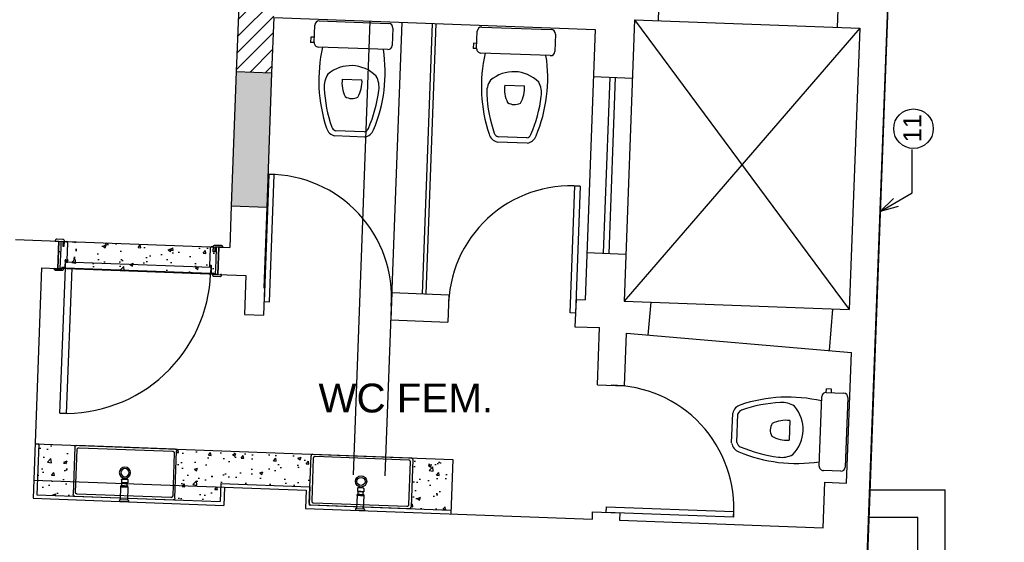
# Model space of a CAD drawing. Header units: inches. Extents: x 276 to 434, y 139 to 224.
# Tile 27 of 48: x 392.04 to 397.46, y 143.85 to 146.73. Entities that reach past the tile are written whole.
import ezdxf

# ---------------------------------------------------------------- set-up
doc = ezdxf.new("R2010")
doc.units = ezdxf.units.IN
doc.header["$MEASUREMENT"] = 0
doc.linetypes.add('DASHDOT2', pattern=[0.5, 0.25, -0.125, 0, -0.125])
doc.linetypes.add('DASHED2', pattern=[0.375, 0.25, -0.125])
for name, color, linetype in [('TJ-CONSTRUIR', 12, 'Continuous'), ('TJ-ESQUADRIA2', 2, 'Continuous'), ('TJ-ESQUADRIAS', 2, 'Continuous'), ('TJ-GRANITOCORTE', 3, 'Continuous'), ('TJ-GRANITOVISTA', 2, 'Continuous'), ('TJ-HACHURA', 8, 'Continuous'), ('TJ-LOUCA', 2, 'Continuous'), ('TJ-MOBILIARIOHIDRO', 2, 'Continuous'), ('TJ-PAREDE', 5, 'Continuous'), ('TJ-PAREDECORTE', 5, 'Continuous'), ('TJ-PAREDEMURO', 4, 'Continuous'), ('TJ-PILARES', 6, 'Continuous'), ('TJ-PISO', 1, 'Continuous'), ('TJ-PROJECAO-VIGA', 9, 'DASHDOT2'), ('TJ-PROJECAOACIMA', 1, 'DASHDOT2'), ('TJ-TEXTO01', 1, 'Continuous'), ('TJ-TEXTO01 1PARA100', 1, 'Continuous'), ('TJ-TEXTO03 1PARA100', 3, 'Continuous')]:
    doc.layers.add(name, color=color, linetype=linetype)
doc.styles.add('ARIAL', font='arial.ttf')
doc.styles.add('Arial Narrow', font='txt', dxfattribs={"height": 0.25})
doc.styles.add('AVANT', font='txt')
doc.dimstyles.new('1_25', dxfattribs={"dimscale": 0, "dimtxt": 0.05, "dimasz": 0.025, "dimexe": 0.1, "dimexo": 0.15, "dimgap": 0.025, "dimtad": 1, "dimlfac": 0.5, "dimzin": 4, "dimdsep": 46, "dimtxsty": 'AVANT', "dimblk": 'OBLIQUE', "dimcen": 0.09, "dimse1": 1, "dimse2": 1, "dimclrd": 256, "dimclre": 256, "dimclrt": 256, "dimaunit": 1, "dimadec": 0, "dimazin": 0, "dimtfac": 1, "dimtmove": 2, "dimatfit": 3, "dimldrblk": 'OPEN30', "dimfxl": 1, "dimtolj": 1, "dimtzin": 0, "dimlwd": -1, "dimarcsym": 0})
pattern_1 = [(50, (0, 0), (0.179315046, -0.015688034), [0.01875, -0.20625]), (355, (0, 0), (-0.03468783, 0.18804803), [0.015, -0.165]), (100.451444, (0.01494, -0.0013), (0.14462721, 0.17236), [0.01593505, -0.17528553]), (46.1842, (0, 0.05), (0.26681033, -0.04137982), [0.028125, -0.309375]), (96.635635, (0.02223, 0.04655), (0.23366549, 0.24352965), [0.02390259, -0.26292844]), (351.184164, (0, 0.05), (0.23366549, 0.24352965), [0.0225, -0.2475]), (21, (0.025, 0.0375), (0.149226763, -0.100654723), [0.01875, -0.20625]), (326, (0.025, 0.0375), (0.06082883, 0.18128751), [0.015, -0.165]), (71.451445, (0.03744, 0.02911), (0.210055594, 0.08063279), [0.01593505, -0.17528553]), (37.5, (0, 0), (0.003039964, 0.083223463), [0, -0.163, 0, -0.1675, 0, -0.165625]), (7.5, (0, 0), (0.065767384, 0.098602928), [0, -0.0955, 0, -0.15925, 0, -0.063125]), (327.5, (-0.05575, 0), (0.133455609, -0.005638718), [0, -0.0625, 0, -0.195, 0, -0.25875]), (317.5, (-0.08075, 0), (0.145796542, 0.025026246), [0, -0.08125, 0, -0.1295, 0, -0.18375])]

# ---------------------------------------------------------------- blocks, each defined once
blk = doc.blocks.new('Vaso-p01')
at = {"color": 2}
for p, q in [((-0.162, 0), (0.162, 0)), ((-0.1822, -0.1012), (-0.1822, -0.0203)), ((0.1823, -0.0203), (0.1823, -0.1012)), ((-0.1822, -0.077), (-0.1984, -0.077)), ((-0.1984, -0.077), (-0.1984, -0.1012)), ((-0.1822, -0.1012), (-0.1984, -0.1012)), ((0.162, -0.1215), (-0.162, -0.1215)), ((0.0696, -0.5331), (-0.0696, -0.5331)), ((0.0667, -0.5088), (-0.0667, -0.5088))]:
    blk.add_line(p, q, dxfattribs=at)
at = {"color": 1}
blk.add_line((-0.0446, -0.2666), (0.0468, -0.2666), dxfattribs=at)
at = {"color": 2}
for centre, radius, start, end in [((-0.162, -0.0203), 0.0203, 90, 180), ((0.162, -0.0203), 0.0203, 0, 90), ((-0.162, -0.1012), 0.0203, 180, 270), ((0.5429, -0.2525), 0.6971, 169.1709, 200.5902), ((-0.5429, -0.2525), 0.6971, 339.4098, 10.8291), ((0.162, -0.1012), 0.0203, 270, 0), ((0, -0.3672), 0.1647, 46.9385, 133.0615), ((-0.0292, -0.3001), 0.0988, 147.4418, 187.6795), ((0.0292, -0.3001), 0.0988, 352.3205, 32.5582), ((0.5429, -0.2525), 0.6728, 185.1838, 200.8893), ((-0.5429, -0.2525), 0.6728, 339.1107, 354.8162), ((-0.0589, -0.4806), 0.0536, 198.539, 258.4599), ((-0.0589, -0.4806), 0.0293, 203.7143, 254.3649), ((0.0589, -0.4806), 0.0293, 285.6351, 336.2857), ((0.0589, -0.4806), 0.0536, 281.5401, 341.461)]:
    blk.add_arc(centre, radius, start, end, dxfattribs=at)
at = {"color": 1}
for centre, radius, start, end in [((0.09, -0.2818), 0.1355, 173.5588, 209.061), ((-0.0878, -0.2818), 0.1355, 330.939, 6.4412), ((0.0011, -0.2978), 0.0579, 239.3297, 300.6703)]:
    blk.add_arc(centre, radius, start, end, dxfattribs=at)
blk = doc.blocks.new('CUBA-RETANGULAR')
at = {"layer": 'TJ-MOBILIARIOHIDRO'}
for p, q in [((-0.28, -0.131), (-0.28, 0.131)), ((-0.271, 0.14), (0.271, 0.14)), ((-0.2675, 0.1175), (-0.2675, -0.1175)), ((0.2575, 0.1275), (-0.2575, 0.1275)), ((0.2675, -0.1175), (0.2675, 0.1175)), ((0.28, 0.131), (0.28, -0.131)), ((0.271, -0.14), (-0.271, -0.14)), ((-0.2575, -0.1275), (0.2575, -0.1275))]:
    blk.add_line(p, q, dxfattribs=at)
for points in [[(-0.2575, 0.1275, 0), (-0.2585, 0.1275, 0), (-0.2595, 0.1273, 0), (-0.2604, 0.1271, 0), (-0.2614, 0.1268, 0), (-0.2622, 0.1263, 0), (-0.2631, 0.1258, 0), (-0.2639, 0.1253, 0), (-0.2646, 0.1246, 0), (-0.2653, 0.1239, 0), (-0.2658, 0.1231, 0), (-0.2663, 0.1222, 0), (-0.2668, 0.1214, 0), (-0.2671, 0.1204, 0), (-0.2673, 0.1195, 0), (-0.2675, 0.1185, 0), (-0.2675, 0.1175, 0)], [(0.2675, 0.1175, 0), (0.2675, 0.1185, 0), (0.2673, 0.1195, 0), (0.2671, 0.1204, 0), (0.2668, 0.1214, 0), (0.2663, 0.1222, 0), (0.2658, 0.1231, 0), (0.2653, 0.1239, 0), (0.2646, 0.1246, 0), (0.2639, 0.1253, 0), (0.2631, 0.1258, 0), (0.2622, 0.1263, 0), (0.2614, 0.1268, 0), (0.2604, 0.1271, 0), (0.2595, 0.1273, 0), (0.2585, 0.1275, 0), (0.2575, 0.1275, 0)], [(-0.2675, -0.1175, 0), (-0.2675, -0.1185, 0), (-0.2673, -0.1195, 0), (-0.2671, -0.1204, 0), (-0.2668, -0.1214, 0), (-0.2663, -0.1222, 0), (-0.2658, -0.1231, 0), (-0.2653, -0.1239, 0), (-0.2646, -0.1246, 0), (-0.2639, -0.1253, 0), (-0.2631, -0.1258, 0), (-0.2622, -0.1263, 0), (-0.2614, -0.1268, 0), (-0.2604, -0.1271, 0), (-0.2595, -0.1273, 0), (-0.2585, -0.1275, 0), (-0.2575, -0.1275, 0)], [(0.2575, -0.1275, 0), (0.2585, -0.1275, 0), (0.2595, -0.1273, 0), (0.2604, -0.1271, 0), (0.2614, -0.1268, 0), (0.2622, -0.1263, 0), (0.2631, -0.1258, 0), (0.2639, -0.1253, 0), (0.2646, -0.1246, 0), (0.2653, -0.1239, 0), (0.2658, -0.1231, 0), (0.2663, -0.1222, 0), (0.2668, -0.1214, 0), (0.2671, -0.1204, 0), (0.2673, -0.1195, 0), (0.2675, -0.1185, 0), (0.2675, -0.1175, 0)]]:
    blk.add_polyline3d(points, dxfattribs=at)
at = {"layer": 'TJ-MOBILIARIOHIDRO', "color": 1}
for radius in [0.031, 0.0225]:
    blk.add_circle((0, 0), radius, dxfattribs=at)
at = {"layer": 'TJ-MOBILIARIOHIDRO'}
for centre, start, end in [((-0.271, 0.131), 90, 180), ((0.271, 0.131), 0, 90), ((-0.271, -0.131), 180, 270), ((0.271, -0.131), 270, 0)]:
    blk.add_arc(centre, 0.009, start, end, dxfattribs=at)
blk = doc.blocks.new('TORNEIRA-PAREDE-DECA')
at = {"layer": 'TJ-MOBILIARIOHIDRO'}
for p, q in [((0.025, 0), (-0.025, 0)), ((-0.025, -0.0067), (-0.025, 0)), ((0.025, -0.0067), (0.025, 0)), ((-0.0193, -0.0097), (-0.022, -0.0097)), ((-0.0194, -0.0097), (-0.0194, -0.0816)), ((0.022, -0.0097), (-0.0193, -0.0097)), ((0.0194, -0.0816), (0.0194, -0.0097)), ((-0.0194, -0.0816), (-0.0193, -0.0816)), ((-0.0194, -0.0816), (-0.0194, -0.0865)), ((-0.0194, -0.0816), (0, -0.0816)), ((-0.0194, -0.0865), (-0.0194, -0.0865)), ((-0.0183, -0.0876), (-0.0194, -0.0865)), ((-0.0193, -0.0816), (-0.0193, -0.0865)), ((-0.0183, -0.0876), (0.0161, -0.0876)), ((-0.0154, -0.1039), (-0.0175, -0.1039)), ((-0.0175, -0.1221), (-0.0175, -0.1039)), ((-0.0156, -0.1039), (-0.0136, -0.1039)), ((0.0175, -0.1039), (-0.0154, -0.1039)), ((-0.0149, -0.0816), (-0.0125, -0.0816)), ((-0.0149, -0.0816), (-0.0149, -0.0866)), ((-0.0125, -0.0866), (-0.0149, -0.0866)), ((-0.0142, -0.0886), (-0.0142, -0.1039)), ((-0.0135, -0.1039), (-0.0136, -0.1039)), ((-0.0135, -0.1039), (-0.0001, -0.1039)), ((-0.0125, -0.0816), (-0.0125, -0.0866)), ((-0.0017, -0.0816), (0.0017, -0.0816)), ((-0.0017, -0.0816), (-0.0017, -0.0866)), ((0.0017, -0.0866), (-0.0017, -0.0866)), ((0, -0.1039), (-0.0001, -0.1039)), ((0, -0.0816), (0.0194, -0.0816)), ((0.0001, -0.1039), (0, -0.1039)), ((0.0001, -0.1039), (0.0135, -0.1039)), ((0.0017, -0.0816), (0.0017, -0.0866)), ((0.0125, -0.0816), (0.0148, -0.0816)), ((0.0125, -0.0816), (0.0125, -0.0866)), ((0.0125, -0.0866), (0.0148, -0.0866)), ((0.0136, -0.1039), (0.0135, -0.1039)), ((0.0136, -0.1039), (0.0137, -0.1039)), ((0.0137, -0.1039), (0.0156, -0.1039)), ((0.0142, -0.0886), (0.0142, -0.1039)), ((0.0148, -0.0816), (0.0148, -0.0866)), ((0.0161, -0.0876), (0.0184, -0.0876)), ((0.0175, -0.1221), (0.0175, -0.1039)), ((0.0184, -0.0876), (0.0194, -0.0866)), ((0.0193, -0.0816), (0.0194, -0.0816)), ((0.0193, -0.0816), (0.0193, -0.0866)), ((0.0193, -0.0866), (0.0194, -0.0866)), ((0.0194, -0.0816), (0.0194, -0.0866)), ((-0.0137, -0.1241), (-0.0156, -0.1241))]:
    blk.add_line(p, q, dxfattribs=at)
for points in [[(-0.0149, -0.0866), (-0.015, -0.0867), (-0.0152, -0.0868), (-0.0153, -0.0869), (-0.0154, -0.0869), (-0.0155, -0.087), (-0.0156, -0.087), (-0.0157, -0.0871), (-0.0158, -0.0872), (-0.016, -0.0872), (-0.0161, -0.0873), (-0.0163, -0.0873), (-0.0164, -0.0874), (-0.0165, -0.0874), (-0.0167, -0.0874), (-0.0168, -0.0874), (-0.017, -0.0874), (-0.0171, -0.0875), (-0.0172, -0.0874), (-0.0174, -0.0874), (-0.0175, -0.0874), (-0.0177, -0.0874), (-0.0178, -0.0874), (-0.018, -0.0873), (-0.0181, -0.0873), (-0.0183, -0.0872), (-0.0184, -0.0871), (-0.0186, -0.0871), (-0.0187, -0.087), (-0.0189, -0.0869), (-0.019, -0.0868), (-0.0192, -0.0867), (-0.0193, -0.0865)], [(-0.0017, -0.0866), (-0.0021, -0.0867), (-0.0025, -0.0868), (-0.0029, -0.0869), (-0.0033, -0.087), (-0.0036, -0.0871), (-0.004, -0.0872), (-0.0044, -0.0873), (-0.0048, -0.0873), (-0.0051, -0.0874), (-0.0055, -0.0874), (-0.0059, -0.0874), (-0.0062, -0.0875), (-0.0066, -0.0875), (-0.007, -0.0875), (-0.0073, -0.0875), (-0.0077, -0.0875), (-0.0081, -0.0875), (-0.0084, -0.0874), (-0.0088, -0.0874), (-0.0092, -0.0873), (-0.0095, -0.0873), (-0.0099, -0.0872), (-0.0103, -0.0872), (-0.0106, -0.0871), (-0.011, -0.087), (-0.0114, -0.0869), (-0.0117, -0.0868), (-0.0121, -0.0867), (-0.0125, -0.0866)], [(0.0017, -0.0866), (0.0021, -0.0867), (0.0025, -0.0868), (0.0028, -0.0869), (0.0032, -0.087), (0.0036, -0.0871), (0.004, -0.0872), (0.0044, -0.0873), (0.0047, -0.0873), (0.0051, -0.0874), (0.0055, -0.0874), (0.0058, -0.0874), (0.0062, -0.0875), (0.0066, -0.0875), (0.0069, -0.0875), (0.0073, -0.0875), (0.0076, -0.0875), (0.008, -0.0875), (0.0084, -0.0874), (0.0087, -0.0874), (0.0091, -0.0874), (0.0095, -0.0873), (0.0098, -0.0872), (0.0102, -0.0872), (0.0106, -0.0871), (0.0109, -0.087), (0.0113, -0.0869), (0.0117, -0.0868), (0.0121, -0.0867), (0.0125, -0.0866)], [(0.0163, -0.0874), (0.0161, -0.0874), (0.016, -0.0873), (0.0159, -0.0873), (0.0157, -0.0872), (0.0156, -0.0871), (0.0155, -0.0871), (0.0154, -0.087), (0.0153, -0.087), (0.0152, -0.0869), (0.0151, -0.0868), (0.0149, -0.0867), (0.0148, -0.0866)], [(0.0163, -0.0874), (0.0164, -0.0874), (0.0166, -0.0875), (0.0167, -0.0875), (0.0168, -0.0875), (0.017, -0.0875), (0.0171, -0.0875), (0.0173, -0.0875), (0.0174, -0.0875), (0.0176, -0.0875), (0.0177, -0.0874), (0.0178, -0.0874), (0.018, -0.0874), (0.0181, -0.0873), (0.0182, -0.0873), (0.0183, -0.0872), (0.0184, -0.0872), (0.0185, -0.0871), (0.0186, -0.0871), (0.0187, -0.087), (0.0188, -0.0869), (0.019, -0.0868), (0.0192, -0.0867), (0.0193, -0.0866)]]:
    blk.add_lwpolyline(points, dxfattribs=at)
for centre, radius, start, end in [((-0.022, -0.0067), 0.003, 180, 270), ((0.022, -0.0067), 0.003, 270, 0), ((-0.0193, -0.0863), 0.000275, 250.8093, 269.1415), ((-0.0152, -0.0886), 0.001, 0, 90), ((0.0152, -0.0886), 0.001, 90, 180), ((-0.0155, -0.1221), 0.002, 180, 268.2164), ((0, 0.3757), 0.5, 268.2164, 270), ((0, 0.3757), 0.5, 270, 271.7836), ((0.0155, -0.1221), 0.002, 271.7836, 0)]:
    blk.add_arc(centre, radius, start, end, dxfattribs=at)
blk = doc.blocks.new('porta 80')
at = {"layer": 'TJ-ESQUADRIAS'}
for p, q in [((-0.161, 0.888), (-0.047, 0.888)), ((-0.161, 0.879), (-0.161, 0.888)), ((-0.155, 0.879), (-0.161, 0.879)), ((-0.161, 0.871), (-0.155, 0.871)), ((-0.155, 0.871), (-0.155, 0.879)), ((-0.047, 0.888), (-0.011, 0.888)), ((-0.037, 0.879), (-0.037, 0.871)), ((-0.011, 0.879), (-0.037, 0.879)), ((-0.037, 0.871), (-0.011, 0.871)), ((-0.011, 0.888), (-0.011, 0.879)), ((-0.011, 0.871), (-0.011, 0.861)), ((-0.117, 0.863), (-0.153, 0.863)), ((-0.117, 0.862), (-0.117, 0.863)), ((-0.112, 0.862), (-0.117, 0.862)), ((-0.117, 0.859), (-0.112, 0.859)), ((-0.117, 0.8551), (-0.117, 0.859)), ((-0.1149, 0.853), (-0.117, 0.8551)), ((-0.019, 0.853), (-0.1149, 0.853)), ((-0.112, 0.859), (-0.112, 0.862)), ((-0.117, 0.058), (-0.153, 0.058)), ((-0.1149, 0.068), (-0.117, 0.0659)), ((-0.117, 0.0659), (-0.117, 0.062)), ((-0.117, 0.062), (-0.112, 0.062)), ((-0.117, 0.059), (-0.117, 0.058)), ((-0.112, 0.059), (-0.117, 0.059)), ((-0.019, 0.068), (-0.1149, 0.068)), ((-0.112, 0.062), (-0.112, 0.059)), ((-0.011, 0.05), (-0.011, 0.06)), ((-0.161, 0.05), (-0.155, 0.05)), ((-0.161, 0.042), (-0.161, 0.033)), ((-0.155, 0.042), (-0.161, 0.042)), ((-0.161, 0.033), (-0.087, 0.033)), ((-0.155, 0.05), (-0.155, 0.042)), ((-0.087, 0.033), (-0.011, 0.033)), ((-0.037, 0.05), (-0.011, 0.05)), ((-0.037, 0.042), (-0.037, 0.05)), ((-0.011, 0.042), (-0.037, 0.042)), ((-0.011, 0.033), (-0.011, 0.042))]:
    blk.add_line(p, q, dxfattribs=at)
for points in [[(-0.161, 0.9155), (-0.163, 0.9135), (-0.164, 0.9135), (-0.164, 0.8785), (-0.159, 0.8785), (-0.156, 0.8755), (-0.156, 0.871), (-0.164, 0.871, -0.414214), (-0.172, 0.879), (-0.172, 0.913, -0.414214), (-0.164, 0.921), (-0.161, 0.921)], [(-0.032, 0.8785), (-0.035, 0.8755), (-0.035, 0.871), (-0.008, 0.871, 0.414214), (0, 0.879), (0, 0.913, 0.414214), (-0.008, 0.921), (-0.011, 0.921), (-0.011, 0.8785)], [(-0.119, 0.854, -0.165409), (-0.1206, 0.8549, 0.159727), (-0.1191, 0.8616), (-0.1183, 0.8616), (-0.1183, 0.854)], [(-0.119, 0.067, 0.165409), (-0.1206, 0.0661, -0.159727), (-0.1191, 0.0594), (-0.1183, 0.0594), (-0.1183, 0.067)], [(-0.161, 0.0055), (-0.163, 0.0075), (-0.164, 0.0075), (-0.164, 0.0425), (-0.159, 0.0425), (-0.156, 0.0455), (-0.156, 0.05), (-0.164, 0.05, 0.414214), (-0.172, 0.042), (-0.172, 0.008, 0.414214), (-0.164, 0), (-0.161, 0)], [(-0.032, 0.0425), (-0.035, 0.0455), (-0.035, 0.05), (-0.008, 0.05, -0.414214), (0, 0.042), (0, 0.008, -0.414214), (-0.008, 0), (-0.011, 0), (-0.011, 0.0425)]]:
    blk.add_lwpolyline(points, format="xyb", close=True, dxfattribs=at)
at = {"layer": 'TJ-ESQUADRIAS', "color": 1, "linetype": 'DASHED2', "ltscale": 5}
blk.add_lwpolyline([(-0.9575, 0.825), (-0.9575, 0.86), (-0.1575, 0.86), (-0.1575, 0.825), (-0.9575, 0.825)], dxfattribs=at)
at = {"layer": 'TJ-ESQUADRIAS'}
blk.add_lwpolyline([(-0.1575, 0.86), (-0.1225, 0.86), (-0.1225, 0.06), (-0.1575, 0.06), (-0.1575, 0.86)], dxfattribs=at)
for centre, start, end in [((-0.153, 0.871), 180, 270), ((-0.019, 0.861), 270, 0), ((-0.153, 0.05), 90, 180), ((-0.019, 0.06), 0, 90)]:
    blk.add_arc(centre, 0.008, start, end, dxfattribs=at)
at = {"layer": 'TJ-ESQUADRIAS', "color": 1, "linetype": 'DASHED2', "ltscale": 5}
blk.add_arc((-0.1575, 0.86), 0.8, 180, 270, dxfattribs=at)
at = {"layer": 'TJ-PAREDECORTE', "linetype": 'Continuous'}
for p, q in [((-0.161, 0.9005), (-0.011, 0.9005)), ((-0.161, 0.0205), (-0.011, 0.0205))]:
    blk.add_line(p, q, dxfattribs=at)
blk = doc.blocks.new('_OBLIQUE')
at = {"color": 0, "linetype": 'ByBlock'}
blk.add_line((-0.5, -0.5), (0.5, 0.5), dxfattribs=at)

msp = doc.modelspace()

# ---------------------------------------------------------------- hatches: boundary and pattern name
at = {"layer": 'TJ-CONSTRUIR'}
h = msp.add_hatch(color=256, dxfattribs=at)
h.dxf.hatch_style = 1
h.paths.add_polyline_path([(393.4302, 146.4381), (393.2353, 146.4454), (393.2078, 145.7059), (393.4027, 145.6987)])
at = {"layer": 'TJ-HACHURA'}
h = msp.add_hatch(dxfattribs=at)
h.set_pattern_fill('AR-CONC', color=8, scale=0.025)
h.set_pattern_definition(pattern_1)
h.paths.add_polyline_path([(392.2599, 145.511), (393.1393, 145.4783), (393.1338, 145.3284), (392.2544, 145.3611)])
at = {"layer": 'TJ-HACHURA', "linetype": 'Continuous'}
h = msp.add_hatch(dxfattribs=at)
h.set_pattern_fill('AR-CONC', color=8, scale=0.025)
h.set_pattern_definition(pattern_1)
h.paths.add_polyline_path([(394.4268, 144.3097), (394.1982, 144.3182, -0.414214), (394.2068, 144.3089), (394.1971, 144.0471, -0.414214), (394.1878, 144.0384), (394.4164, 144.0299)])
h.paths.add_polyline_path([(393.6472, 144.3297, -0.414214), (393.6565, 144.3383), (392.8987, 144.3665, -0.414214), (392.9073, 144.3572), (392.8976, 144.0954, -0.414214), (392.8883, 144.0867), (393.1473, 144.0771), (393.151, 144.177), (393.6409, 144.1588)])
h.paths.add_polyline_path([(392.3477, 144.378, -0.414214), (392.3571, 144.3867), (392.1484, 144.3944), (392.138, 144.1146), (392.3467, 144.1068, -0.414214), (392.338, 144.1162)])
at = {"layer": 'TJ-PILARES'}
h = msp.add_hatch(dxfattribs=at)
h.set_pattern_fill('ANSI31', color=8, scale=0.5)
h.paths.add_polyline_path([(393.4552, 147.1102), (393.2604, 147.12), (393.2353, 146.4454), (393.4302, 146.4381), (393.4415, 146.743)])
h.paths.add_polyline_path([(389.6445, 150.4382), (389.6294, 150.4379), (389.6294, 150.436), (389.5313, 150.436), (389.0046, 150.4259), (389.0089, 150.2059), (389.6487, 150.2183)])
h.paths.add_polyline_path([(393.8459, 150.0093), (393.1817, 150.0426), (393.1702, 149.8129), (393.8344, 149.7796)])
h.paths.add_polyline_path([(389.7055, 147.2688), (389.0656, 147.2565), (389.0712, 146.9665), (389.7111, 146.9789)])
h.paths.add_polyline_path([(389.6128, 153.5032), (388.9828, 153.5032), (388.9817, 153.2732), (389.6117, 153.2732)])
h.paths.add_polyline_path([(389.41, 162.9788), (389, 162.9793), (389, 162.7243), (389.41, 162.7238)])
h.paths.add_polyline_path([(394.435, 162.9888), (393.8, 162.9888), (393.8, 162.7738), (394.435, 162.7738)])
h.paths.add_polyline_path([(394.4068, 159.8638), (393.7718, 159.8638), (393.7718, 159.6488), (394.4068, 159.6488)])
h.paths.add_polyline_path([(389.6718, 159.8638), (389.0118, 159.8638), (389.0118, 159.6488), (389.6718, 159.6488)])
h.paths.add_polyline_path([(389.2318, 156.8832), (389.0118, 156.8832), (389.0118, 156.2632), (389.2318, 156.2632)])
h.paths.add_polyline_path([(395.5284, 156.8743), (395.2885, 156.8832), (395.265, 156.2487), (395.5048, 156.2397)])
h.paths.add_polyline_path([(395.4114, 153.7265), (395.1715, 153.7354), (395.1481, 153.1058), (395.388, 153.0969)])
h.paths.add_polyline_path([(392.0146, 173.4458), (391.8146, 173.4461), (391.8138, 172.8061), (392.0138, 172.8008)])
h.paths.add_polyline_path([(394.7646, 173.4173), (394.5146, 173.4176), (394.5138, 172.7576), (394.7638, 172.7573)])
h.paths.add_polyline_path([(394.5123, 167.7886), (394.2573, 167.7889), (394.2565, 167.1539), (394.5215, 167.1436)])
h.paths.add_polyline_path([(392.0273, 167.7258), (391.7922, 167.7211), (391.7914, 167.0811), (392.0264, 167.0808)])
h.paths.add_polyline_path([(389.1516, 167.2195), (388.8716, 167.2199), (388.871, 166.7949), (389.151, 166.7945)])
h.paths.add_polyline_path([(389.1596, 173.4455), (388.8796, 173.4459), (388.8788, 172.8099), (389.1588, 172.8095)])

# ---------------------------------------------------------------- linework, layer by layer
at = {"layer": 'TJ-ESQUADRIA2'}
for points in [[(393.4184, 145.1778), (393.4444, 145.8773), (393.4144, 145.8784), (393.3884, 145.1789)], [(395.0722, 145.1163), (395.0982, 145.8158), (395.1282, 145.8147), (395.1022, 145.1152)], [(395.2727, 144.0481), (395.9722, 144.0221), (395.9711, 143.9921), (395.2716, 144.0181)]]:
    msp.add_lwpolyline(points, close=True, dxfattribs=at)
at = {"layer": 'TJ-ESQUADRIA2', "color": 1}
for centre, start, end in [((393.4144, 145.203), 355.7423, 90), ((395.0781, 145.1412), 85.7423, 180), ((395.2976, 144.0423), 355.7423, 90)]:
    msp.add_arc(centre, 0.6754, start, end, dxfattribs=at)
at = {"layer": 'TJ-GRANITOCORTE'}
for p, q in [((394.2606, 145.2215), (394.3159, 146.7105)), ((394.2806, 145.2208), (394.3359, 146.7097))]:
    msp.add_line(p, q, dxfattribs=at)
at = {"layer": 'TJ-GRANITOVISTA'}
for p, q in [((392.1284, 144.3952), (394.4268, 144.3097)), ((394.4268, 144.3097), (394.4157, 144.0099))]:
    msp.add_line(p, q, dxfattribs=at)
at = {"layer": 'TJ-GRANITOVISTA', "color": 3}
for p, q in [((392.1484, 144.3944), (392.1284, 144.3952)), ((392.1484, 144.3944), (392.138, 144.1146)), ((393.151, 144.177), (393.1473, 144.0771)), ((393.151, 144.177), (393.6407, 144.1588)), ((393.6407, 144.1588), (393.637, 144.0589)), ((392.138, 144.1146), (393.1473, 144.0771)), ((393.637, 144.0589), (394.4164, 144.0299)), ((394.4164, 144.0299), (394.4157, 144.0099))]:
    msp.add_line(p, q, dxfattribs=at)
at = {"layer": 'TJ-PAREDE'}
for p, q in [((396.7034, 143.6636), (397.4619, 164.0691)), ((396.9065, 149.102), (396.7044, 143.6635)), ((393.2668, 147.2914), (393.2353, 146.4454)), ((393.4415, 146.743), (393.4302, 146.4381)), ((393.4415, 146.743), (395.2103, 146.6772)), ((395.4274, 146.7292), (395.3698, 145.1803)), ((395.4274, 146.7292), (396.6665, 146.6832)), ((395.2103, 146.6772), (395.155, 145.1883)), ((396.6665, 146.6832), (396.6089, 145.1342)), ((393.2353, 146.4454), (393.2078, 145.7059)), ((393.2353, 146.4454), (393.4302, 146.4381)), ((393.4302, 146.4381), (393.4027, 145.6987)), ((393.2078, 145.7059), (393.1993, 145.4761)), ((393.2078, 145.7059), (393.4027, 145.6987)), ((393.4027, 145.6987), (393.3862, 145.254)), ((392.0201, 145.5199), (392.2599, 145.511)), ((392.2599, 145.511), (392.2544, 145.3611)), ((393.1393, 145.4783), (393.1338, 145.3284)), ((393.1393, 145.4783), (393.1993, 145.4761)), ((392.1644, 145.3644), (392.1173, 144.0954)), ((392.1644, 145.3644), (392.2544, 145.3611)), ((393.1338, 145.3284), (393.2887, 145.3226)), ((393.2887, 145.3226), (393.2807, 145.1078)), ((393.3912, 145.2538), (393.3856, 145.1039)), ((393.3862, 145.254), (393.3912, 145.2538)), ((394.0907, 145.2278), (394.0851, 145.0779)), ((394.0907, 145.2278), (394.4055, 145.2161)), ((394.4055, 145.2161), (394.3999, 145.0662)), ((395.105, 145.1901), (395.0994, 145.0402)), ((395.105, 145.1901), (395.155, 145.1883)), ((395.3698, 145.1803), (396.6089, 145.1342)), ((393.2807, 145.1078), (393.3856, 145.1039)), ((394.0851, 145.0779), (394.3999, 145.0662)), ((395.0994, 145.0402), (395.2343, 145.0352)), ((395.2226, 144.7204), (395.2343, 145.0352)), ((395.3725, 144.7149), (395.3833, 145.0047)), ((395.3833, 145.0047), (396.6202, 144.8986)), ((396.5935, 144.1791), (396.6202, 144.8986)), ((395.2226, 144.7204), (395.3725, 144.7149)), ((396.4643, 143.9338), (396.4735, 144.1836)), ((396.4735, 144.1836), (396.5935, 144.1791)), ((393.1702, 144.1563), (393.1665, 144.0564)), ((393.1702, 144.1563), (393.6199, 144.1396)), ((393.6199, 144.1396), (393.6162, 144.0396)), ((392.1173, 144.0954), (393.1665, 144.0564)), ((393.6162, 144.0396), (395.1951, 143.9809)), ((395.1951, 143.9809), (395.1966, 144.0209)), ((395.1966, 144.0209), (395.3465, 144.0153)), ((395.3465, 144.0153), (395.345, 143.9754)), ((395.345, 143.9754), (396.4643, 143.9338))]:
    msp.add_line(p, q, dxfattribs=at)
at = {"layer": 'TJ-PAREDEMURO'}
for p, q in [((396.7212, 144.1426), (397.1369, 144.1426)), ((396.7212, 144.1426), (397.1369, 144.1426)), ((397.1369, 143.5218), (397.1369, 144.1426)), ((396.7156, 143.9926), (396.9869, 143.9926)), ((396.7156, 143.9926), (396.9869, 143.9926)), ((396.9869, 143.6535), (396.9869, 143.9926))]:
    msp.add_line(p, q, dxfattribs=at)
at = {"layer": 'TJ-PISO'}
msp.add_lwpolyline([(392.2599, 145.511), (393.1393, 145.4783), (393.1338, 145.3284), (392.2544, 145.3611), (392.2599, 145.511)], dxfattribs=at)
at = {"layer": 'TJ-PROJECAO-VIGA', "ltscale": 10}
for p, q in [((393.9712, 146.7233), (393.871, 144.0302)), ((394.146, 146.7168), (394.0459, 144.0237)), ((392.121, 144.1953), (393.1702, 144.1563))]:
    msp.add_line(p, q, dxfattribs=at)
at = {"layer": 'TJ-PROJECAOACIMA', "ltscale": 5}
for p, q in [((395.5619, 146.8743), (395.5563, 146.7244)), ((396.5472, 146.8377), (396.5416, 146.6878)), ((395.2006, 146.4174), (395.4155, 146.4094)), ((395.257, 145.4447), (395.2931, 146.414)), ((395.287, 145.4435), (395.3231, 146.4129)), ((395.1646, 145.4481), (395.3795, 145.4401)), ((395.5029, 144.9944), (395.5183, 145.1748)), ((396.4992, 144.909), (396.5188, 145.1376))]:
    msp.add_line(p, q, dxfattribs=at)
at = {"layer": 'TJ-TEXTO01'}
for p, q in [((395.4274, 146.7292), (396.6089, 145.1342)), ((396.6665, 146.6832), (395.3698, 145.1803))]:
    msp.add_line(p, q, dxfattribs=at)
at = {"layer": 'TJ-TEXTO01 1PARA100', "color": 174}
msp.add_circle((396.9622, 146.1306), 0.1087, dxfattribs=at)

# ---------------------------------------------------------------- block references
at = {"xscale": -1, "rotation": 177.871131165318}
msp.add_blockref('TORNEIRA-PAREDE-DECA', (392.6167, 144.0768), dxfattribs=at)
at = {"rotation": 177.8711311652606}
msp.add_blockref('TORNEIRA-PAREDE-DECA', (393.9162, 144.0285), dxfattribs=at)
at = {"layer": 'TJ-ESQUADRIA2', "linetype": 'Continuous', "rotation": 87.87113116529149}
msp.add_blockref('porta 80', (393.1602, 145.4885), dxfattribs=at)
at = {"layer": 'TJ-LOUCA', "xscale": 1.181102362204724, "yscale": 1.181102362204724, "zscale": 1.181102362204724}
for p, rotation in [((393.8833, 146.7166), 357.8711311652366), ((394.7777, 146.6833), 357.8711311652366), ((396.5938, 144.4588), 267.8711311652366)]:
    msp.add_blockref('Vaso-p01', p, dxfattribs=dict(at, rotation=rotation))
at = {"layer": 'TJ-MOBILIARIOHIDRO', "xscale": -1, "rotation": 357.8711311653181}
msp.add_blockref('CUBA-RETANGULAR', (392.6227, 144.2367), dxfattribs=at)
at = {"layer": 'TJ-MOBILIARIOHIDRO', "rotation": 357.8711311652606}
msp.add_blockref('CUBA-RETANGULAR', (393.9221, 144.1884), dxfattribs=at)

# ---------------------------------------------------------------- texts
at = {"layer": 'TJ-TEXTO01 1PARA100', "color": 174, "insert": (396.9059, 146.0553), "char_height": 0.1, "width": 0.192802, "attachment_point": 1, "rotation": 90, "style": 'Arial Narrow'}
msp.add_mtext('\\A1;{\\fArial|b0|i0|c0|p34;11}', dxfattribs=at)
at = {"layer": 'TJ-TEXTO03 1PARA100', "insert": (393.135, 144.727), "char_height": 0.15875, "width": 2.044718, "attachment_point": 1, "style": 'ARIAL'}
msp.add_mtext('\\pi0.55293;WC FEM.', dxfattribs=at)

# ---------------------------------------------------------------- leaders
at = {"layer": 'TJ-TEXTO01 1PARA100', "annotation_type": 0, "has_hookline": 1, "hookline_direction": 0, "text_width": 0.1145, "horizontal_direction": (0, 1, 0)}
msp.add_leader([(396.7791, 145.674), (396.955, 145.777), (396.955, 145.877)], dimstyle='1_25', override={"dimscale": 1, "dimasz": 0.1}, dxfattribs=at)

doc.saveas('drawing.dxf')
